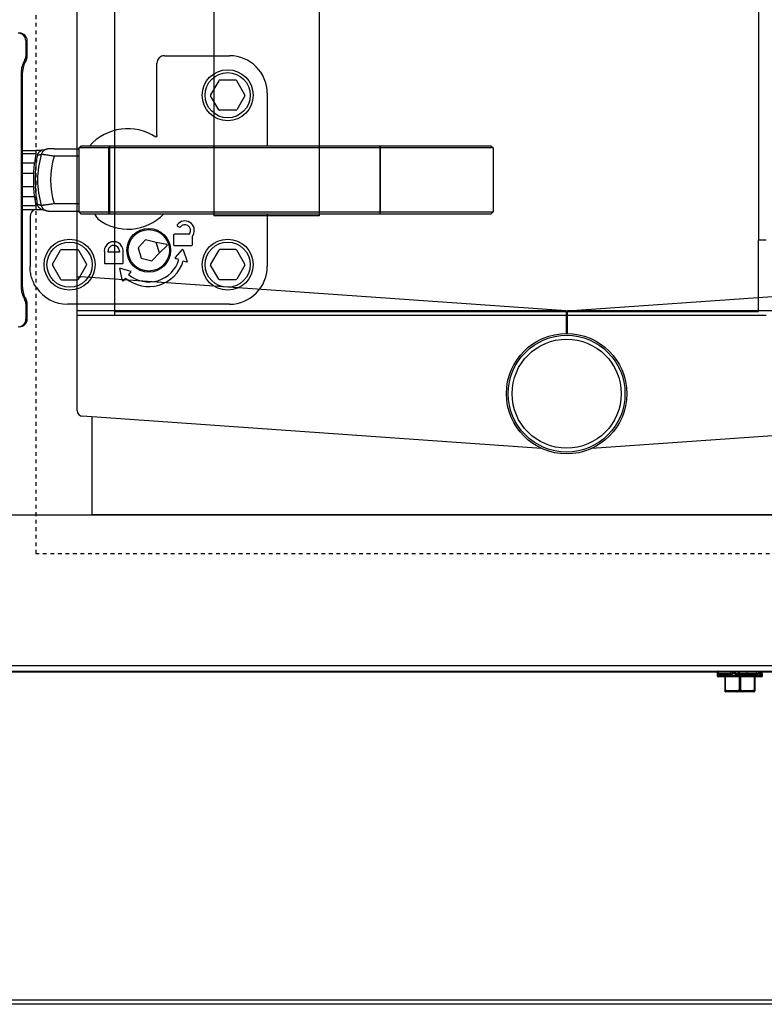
# Model space of a CAD drawing. Header units: millimetres. Extents: x -56303 to -45239, y -20463 to -4540.
# Tile 169 of 256: x -49399 to -49379, y -15368 to -15342. Entities that reach past the tile are written whole.
import ezdxf

# ---------------------------------------------------------------- set-up
doc = ezdxf.new("R2010")
doc.units = ezdxf.units.MM
doc.linetypes.add('Dashed3cust', pattern=[2, 1, -1])
doc.layers.add('_HVAC_podkład', color=8, linetype='Continuous')
doc.layers.add('_HVAC_urzadzenia', color=220, linetype='Continuous', lineweight=35)

# ---------------------------------------------------------------- blocks, each defined once
blk = doc.blocks.new('A$C69557CD5')
at = {"linetype": 'Dashed3cust', "lineweight": -3}
for p, q in [((2247.68, 119.69), (2247.68, 895.31)), ((2942.44, 119.69), (2247.68, 119.69))]:
    blk.add_line(p, q, dxfattribs=at)
at = {"lineweight": -3}
for p, q in [((2258.56, 183), (2258.56, 885)), ((2268.56, 183), (2268.56, 885)), ((2439.56, 865), (2439.56, 203)), ((2294.81, 493.44), (2294.81, 209.44)), ((2322.81, 493.44), (2322.81, 209.44)), ((2322.81, 209.44), (2294.81, 209.44)), ((2439.56, 184), (2439.56, 203)), ((2441.56, 203), (2439.56, 203)), ((2439.56, 184), (2268.56, 184)), ((2268.56, 184), (2439.56, 184)), ((2258.56, 183), (2441.56, 183)), ((386.56, 130), (2972.56, 130)), ((384.56, 90), (2974.56, 90))]:
    blk.add_line(p, q, dxfattribs=at)
at = {"linetype": 'Continuous', "lineweight": -3}
for p, q in [((2244.92, 255.96), (2244.92, 251.75)), ((2245.28, 251.75), (2245.28, 255.96)), ((2281.73, 251.96), (2299.05, 251.96)), ((2279.73, 230.77), (2279.73, 249.96)), ((2243.67, 247.46), (2243.67, 190.46)), ((2244.03, 190.46), (2244.03, 247.46)), ((2296.14, 245.31), (2294, 241.61)), ((2300.67, 245.46), (2296.4, 245.46)), ((2303.07, 241.61), (2300.93, 245.31)), ((2296.14, 237.61), (2294, 241.31)), ((2303.07, 241.31), (2300.93, 237.61)), ((2309.03, 241.97), (2309.03, 227.96)), ((2300.67, 237.46), (2296.4, 237.46)), ((2259.03, 227.46), (2259.53, 227.96)), ((2259.19, 227.61), (2259.03, 227.46)), ((2259.28, 227.7), (2259.19, 227.61)), ((2259.36, 227.79), (2259.28, 227.7)), ((2259.45, 227.88), (2259.36, 227.79)), ((2259.52, 227.95), (2259.45, 227.88)), ((2368.53, 227.96), (2259.53, 227.96)), ((2267.15, 227.96), (2266.93, 227.46)), ((2267.15, 227.96), (2267.15, 209.96)), ((2277.78, 227.96), (2277.77, 227.96)), ((2338.98, 227.96), (2338.98, 209.96)), ((2338.98, 227.96), (2339.09, 227.46)), ((2368.53, 227.96), (2369.03, 227.46)), ((2244.03, 226.78), (2247.6, 226.78)), ((2247.54, 225.87), (2244.03, 225.87)), ((2247.54, 226.78), (2247.54, 225.87)), ((2247.78, 226.79), (2247.6, 226.78)), ((2247.95, 226.79), (2247.78, 226.79)), ((2248.1, 226.79), (2247.95, 226.79)), ((2248.25, 226.79), (2248.1, 226.79)), ((2248.39, 226.79), (2248.25, 226.79)), ((2248.51, 226.8), (2248.39, 226.79)), ((2248.63, 226.8), (2248.51, 226.8)), ((2248.74, 226.81), (2248.63, 226.8)), ((2248.84, 226.81), (2248.74, 226.81)), ((2248.93, 226.81), (2248.84, 226.81)), ((2249.01, 226.82), (2248.93, 226.81)), ((2249.08, 226.82), (2249.01, 226.82)), ((2249.15, 226.83), (2249.08, 226.82)), ((2249.2, 226.83), (2249.15, 226.83)), ((2249.25, 226.83), (2249.2, 226.83)), ((2249.3, 226.84), (2249.25, 226.83)), ((2249.86, 226.97), (2249.3, 226.83)), ((2249.33, 226.84), (2249.3, 226.84)), ((2249.35, 226.84), (2249.33, 226.84)), ((2249.36, 226.84), (2249.35, 226.84)), ((2249.37, 226.84), (2249.36, 226.84)), ((2249.37, 226.85), (2249.37, 226.84)), ((2250.4, 227.12), (2249.86, 226.97)), ((2250.42, 227.12), (2250.4, 227.12)), ((2250.45, 227.13), (2250.42, 227.12)), ((2250.48, 227.14), (2250.45, 227.13)), ((2250.51, 227.14), (2250.48, 227.14)), ((2250.54, 227.15), (2250.51, 227.14)), ((2250.57, 227.16), (2250.54, 227.15)), ((2250.6, 227.16), (2250.57, 227.16)), ((2250.63, 227.17), (2250.6, 227.16)), ((2250.66, 227.17), (2250.63, 227.17)), ((2250.69, 227.17), (2250.66, 227.17)), ((2250.72, 227.18), (2250.69, 227.17)), ((2250.75, 227.18), (2250.72, 227.18)), ((2250.78, 227.19), (2250.75, 227.18)), ((2250.81, 227.19), (2250.78, 227.19)), ((2250.84, 227.19), (2250.81, 227.19)), ((2250.88, 227.2), (2250.84, 227.19)), ((2250.91, 227.2), (2250.88, 227.2)), ((2250.94, 227.2), (2250.91, 227.2)), ((2250.98, 227.21), (2250.94, 227.2)), ((2251.01, 227.21), (2250.98, 227.21)), ((2251.05, 227.21), (2251.01, 227.21)), ((2251.13, 227.22), (2251.05, 227.21)), ((2251.22, 227.22), (2251.13, 227.22)), ((2251.31, 227.23), (2251.22, 227.22)), ((2251.41, 227.23), (2251.31, 227.23)), ((2251.52, 227.23), (2251.41, 227.23)), ((2251.64, 227.24), (2251.52, 227.23)), ((2251.78, 227.24), (2251.64, 227.24)), ((2251.92, 227.24), (2251.78, 227.24)), ((2252.08, 227.25), (2251.92, 227.24)), ((2252.24, 227.25), (2252.08, 227.25)), ((2252.41, 227.25), (2252.24, 227.25)), ((2252.41, 227.25), (2259.03, 227.25)), ((2259.03, 225.25), (2252.48, 225.25)), ((2259.03, 227.46), (2259.03, 210.46)), ((2369.03, 227.46), (2259.03, 227.46)), ((2266.93, 210.46), (2266.93, 227.46)), ((2339.09, 210.46), (2339.09, 227.46)), ((2369.03, 227.46), (2369.03, 210.46)), ((2244.03, 223.47), (2247.24, 223.47)), ((2244.03, 220.75), (2247, 220.75)), ((2247, 217.16), (2244.03, 217.16)), ((2247.24, 214.44), (2244.03, 214.44)), ((2247.54, 212.04), (2244.03, 212.04)), ((2247.54, 212.04), (2247.54, 211.13)), ((2252.48, 212.66), (2259.03, 212.66)), ((2244.03, 211.13), (2247.61, 211.13)), ((2246.03, 209.26), (2246.03, 195.94)), ((2247.61, 211.13), (2247.79, 211.13)), ((2247.79, 211.13), (2247.96, 211.12)), ((2247.96, 211.12), (2248.12, 211.12)), ((2248.12, 211.12), (2248.27, 211.12)), ((2248.27, 211.12), (2248.41, 211.12)), ((2248.41, 211.12), (2248.54, 211.11)), ((2248.54, 211.11), (2248.66, 211.11)), ((2248.66, 211.11), (2248.77, 211.11)), ((2248.77, 211.11), (2248.87, 211.1)), ((2248.87, 211.1), (2248.95, 211.1)), ((2248.95, 211.1), (2249.04, 211.09)), ((2249.04, 211.09), (2249.11, 211.09)), ((2249.11, 211.09), (2249.17, 211.08)), ((2249.17, 211.08), (2249.23, 211.08)), ((2249.23, 211.08), (2249.28, 211.08)), ((2249.28, 211.08), (2249.32, 211.07)), ((2249.3, 211.09), (2249.49, 211.04)), ((2249.32, 211.07), (2249.33, 211.07)), ((2249.33, 211.07), (2249.35, 211.07)), ((2249.35, 211.07), (2249.36, 211.07)), ((2249.36, 211.07), (2249.37, 211.07)), ((2249.49, 211.04), (2250.05, 210.89)), ((2250.05, 210.89), (2250.42, 210.79)), ((2250.42, 210.79), (2250.45, 210.78)), ((2250.45, 210.78), (2250.48, 210.78)), ((2250.48, 210.78), (2250.51, 210.77)), ((2250.51, 210.77), (2250.54, 210.76)), ((2250.54, 210.76), (2250.57, 210.76)), ((2250.57, 210.76), (2250.6, 210.75)), ((2250.6, 210.75), (2250.63, 210.75)), ((2250.63, 210.75), (2250.66, 210.74)), ((2250.66, 210.74), (2250.69, 210.74)), ((2250.69, 210.74), (2250.72, 210.73)), ((2250.72, 210.73), (2250.75, 210.73)), ((2250.75, 210.73), (2250.78, 210.73)), ((2250.78, 210.73), (2250.81, 210.72)), ((2250.81, 210.72), (2250.84, 210.72)), ((2250.84, 210.72), (2250.88, 210.72)), ((2250.88, 210.72), (2250.91, 210.71)), ((2250.91, 210.71), (2250.94, 210.71)), ((2250.94, 210.71), (2250.98, 210.71)), ((2250.98, 210.71), (2251.01, 210.7)), ((2251.01, 210.7), (2251.05, 210.7)), ((2251.05, 210.7), (2251.13, 210.7)), ((2251.13, 210.7), (2251.22, 210.69)), ((2251.22, 210.69), (2251.31, 210.69)), ((2251.31, 210.69), (2251.41, 210.68)), ((2251.41, 210.68), (2251.52, 210.68)), ((2251.52, 210.68), (2251.64, 210.67)), ((2251.64, 210.67), (2251.78, 210.67)), ((2251.78, 210.67), (2251.92, 210.67)), ((2251.92, 210.67), (2252.08, 210.67)), ((2252.08, 210.67), (2252.24, 210.66)), ((2252.24, 210.66), (2252.41, 210.66)), ((2252.41, 210.66), (2259.03, 210.66)), ((2259.53, 209.96), (2259.03, 210.46)), ((2259.03, 210.46), (2369.03, 210.46)), ((2259.1, 210.39), (2259.19, 210.3)), ((2259.19, 210.3), (2259.28, 210.21)), ((2259.28, 210.21), (2259.36, 210.12)), ((2259.36, 210.12), (2259.45, 210.03)), ((2259.45, 210.03), (2259.52, 209.97)), ((2259.53, 209.96), (2368.53, 209.96)), ((2267.15, 209.96), (2266.93, 210.46)), ((2309.03, 209.96), (2309.03, 195.94)), ((2338.98, 209.96), (2339.09, 210.46)), ((2369.03, 210.46), (2368.53, 209.96)), ((2285.17, 206.71), (2285.7, 206.41)), ((2284.17, 204.36), (2284.17, 201.76)), ((2288.19, 204.56), (2284.37, 204.56)), ((2288.46, 204.82), (2288.36, 204.66)), ((2289.17, 201.76), (2289.17, 204.01)), ((2289.2, 204.11), (2289.32, 204.32)), ((2276.74, 203.05), (2274.74, 200.94)), ((2279.58, 202.37), (2276.74, 203.05)), ((2280.41, 199.58), (2279.58, 202.37)), ((2282.36, 201.82), (2279.58, 202.36)), ((2282.44, 201.56), (2280.4, 199.6)), ((2284.37, 201.56), (2288.97, 201.56)), ((2252, 196.61), (2254.14, 200.31)), ((2254.4, 200.46), (2258.67, 200.46)), ((2258.93, 200.31), (2261.07, 196.61)), ((2265.77, 200.06), (2265.77, 196.96)), ((2266.77, 199.76), (2266.77, 200.06)), ((2269.77, 199.76), (2266.77, 199.76)), ((2269.77, 200.06), (2269.77, 199.76)), ((2270.77, 196.96), (2270.77, 200.06)), ((2274.74, 200.94), (2275.57, 198.14)), ((2278.4, 197.46), (2280.41, 199.58)), ((2284.6, 198.24), (2286.5, 200.46)), ((2286.67, 200.43), (2287.78, 197.28)), ((2296.14, 200.31), (2294, 196.61)), ((2300.67, 200.46), (2296.4, 200.46)), ((2303.07, 196.61), (2300.93, 200.31)), ((2252, 196.31), (2254.14, 192.61)), ((2258.93, 192.61), (2261.07, 196.31)), ((2265.97, 196.76), (2270.57, 196.76)), ((2275.57, 198.14), (2278.4, 197.46)), ((2285.6, 197.79), (2284.65, 198.08)), ((2287.66, 197.15), (2286.75, 197.43)), ((2296.14, 192.61), (2294, 196.31)), ((2303.07, 196.31), (2300.93, 192.61)), ((2270.63, 192.2), (2269.85, 195.45)), ((2269.98, 195.57), (2272.78, 194.74)), ((2272.83, 194.58), (2272.19, 193.81)), ((2254.4, 192.46), (2258.67, 192.46)), ((2258.56, 193.19), (2259.56, 193.19)), ((2258.56, 157.68), (2258.56, 193.19)), ((2388.46, 184.2), (2259.56, 193.19)), ((2271.42, 192.89), (2270.81, 192.16)), ((2300.67, 192.46), (2296.4, 192.46)), ((2388.67, 184.2), (2517.56, 193.19)), ((2244.92, 186.16), (2244.92, 181.96)), ((2245.28, 181.96), (2245.28, 186.16)), ((2299.05, 185.96), (2256.02, 185.96)), ((2388.46, 184.2), (2258.56, 184.2)), ((2388.46, 184.2), (2388.46, 178.19)), ((2388.67, 184.2), (2388.67, 178.19)), ((2518.56, 184.2), (2388.67, 184.2)), ((2388.46, 182.19), (2388.67, 182.19)), ((2388.67, 181.44), (2388.46, 181.44)), ((2381.88, 147.66), (2259.96, 156.18)), ((2262.56, 155.29), (2262.56, 156)), ((2262.56, 130), (2262.56, 155.29)), ((2517.17, 156.18), (2395.25, 147.66)), ((2514.56, 130), (2262.56, 130)), ((879.56, 90), (2479.56, 90)), ((879.56, 88.5), (2479.56, 88.5)), ((2428.58, 88.23), (2064.51, 88.23)), ((2428.56, 88.1), (2428.56, 88.09)), ((2428.56, 88.1), (2428.56, 88.03)), ((2428.56, 88.03), (2428.56, 87.3)), ((2440.56, 87.3), (2428.56, 87.3)), ((2428.58, 87.89), (2428.58, 87.9)), ((2428.58, 87.89), (2428.58, 87.9)), ((2428.62, 87.7), (2432.59, 87.7)), ((2440.26, 87), (2428.86, 87)), ((2428.93, 88), (2432.51, 88)), ((2430.56, 87), (2430.56, 83.3)), ((2430.71, 87), (2430.71, 83.5)), ((2432.67, 88.29), (2432.51, 87.98)), ((2432.78, 88.48), (2432.67, 88.29)), ((2433.51, 87.7), (2439.34, 87.7)), ((2433.64, 88), (2439, 88)), ((2434.41, 87), (2434.41, 83.5)), ((2434.71, 87), (2434.71, 83.5)), ((2438.41, 87), (2438.41, 83.5)), ((2438.56, 87), (2438.56, 83.3)), ((2439.37, 88.38), (2439.32, 88.43)), ((2439.47, 88.27), (2439.37, 88.38)), ((2439.57, 88.17), (2439.47, 88.27)), ((2477.56, 88.23), (2439.51, 88.23)), ((2439.67, 88.07), (2439.57, 88.17)), ((2439.76, 87.97), (2439.67, 88.07)), ((2439.73, 88), (2440.26, 88)), ((2439.8, 87.92), (2439.76, 87.97)), ((2439.86, 87.7), (2440.56, 87.7)), ((2440.56, 87.3), (2440.56, 87.7)), ((2430.56, 83.5), (2430.71, 83.5)), ((2431.48, 83.04), (2430.72, 83.04)), ((2438.26, 83), (2430.86, 83)), ((2433.68, 83.3), (2431.44, 83.3)), ((2435.32, 83.04), (2433.8, 83.04)), ((2434.41, 83.5), (2434.71, 83.5)), ((2437.68, 83.3), (2435.44, 83.3)), ((2438.4, 83.04), (2437.65, 83.04)), ((2438.41, 83.5), (2438.56, 83.5)), ((2477.56, 1.06), (881.56, 1.06)), ((2477.56, 0), (881.56, 0))]:
    blk.add_line(p, q, dxfattribs=at)
for centre, major_axis, ratio, start_param, end_param in [((2242.92, 255.96), (1.41, 1.41), 1, 5.497787, 7.068583), ((2243.28, 255.96), (-1.41, 1.41), 1, 3.926991, 5.497787), ((2242.92, 251.75), (1.41, 1.41), 1, 4.931223, 5.497787), ((2243.28, 251.75), (1.41, 1.41), 1, 4.931223, 5.497787), ((2281.74, 249.95), (-1.42, 1.42), 0.997265, -0.784029, 0.784029), ((2299.02, 241.94), (7.09, 7.09), 0.997265, 5.499157, 7.067214), ((2249.67, 247.46), (4.24, 4.24), 1, 1.78963, 2.356194), ((2250.03, 247.46), (-4.24, 4.24), 1, 0.218834, 0.785398), ((2298.53, 241.46), (-4.79, 4.79), 1, 3.926991, 10.210176), ((2298.53, 241.46), (-4.24, 4.24), 1, 3.926991, 10.210176), ((2296.4, 245.16), (-0.212, 0.212), 1, -0.785398, 0.261799), ((2300.67, 245.16), (0.212, 0.212), 1, 6.021386, 7.068583), ((2294.26, 241.46), (0.212, 0.212), 1, 1.832596, 2.879793), ((2302.81, 241.46), (0.212, 0.212), 1, 4.974188, 6.021386), ((2296.4, 237.76), (-0.212, 0.212), 1, 1.308997, 2.356194), ((2300.67, 237.76), (-0.212, 0.212), 1, 2.356194, 3.403392), ((2272.03, 218.96), (9.62, 9.62), 1, 0.205424, 1.632958), ((2272.36, 221.55), (17.81, 17.81), 1, 2.183739, 2.279888), ((2272.03, 218.96), (-16.96, 16.96), 1, 0.49868, 1.072116), ((2272.35, 221.82), (-17.47, 17.47), 1, 0.640006, 0.711346), ((2272.03, 218.96), (14.53, 14.53), 1, 2.044887, 2.667502), ((2272.03, 218.96), (17.75, 17.75), 1, 2.284724, 2.427665), ((2272.03, 218.96), (-17.4, 17.4), 1, 0.713927, 0.856869), ((2272.36, 216.36), (17.81, 17.81), 1, 2.432497, 2.528654), ((2272.35, 216.09), (17.46, 17.46), 1, 2.430245, 2.501589), ((2248.03, 209.26), (-1.41, 1.41), 1, -0.424654, 0.785996), ((2272.03, 218.96), (-9.26, 9.26), 1, 1.697309, 3.169576), ((2285.27, 206.89), (-0.141, 0.141), 1, 0.174733, 1.832596), ((2287.16, 205.57), (-1.77, 1.77), 1, 3.403392, 6.457918), ((2287.16, 205.57), (1.06, 1.06), 1, 4.974188, 7.997861), ((2277.57, 200.26), (-4.1, 4.1), 1, 3.926991, 10.210176), ((2277.57, 200.26), (3.89, 3.89), 1, 5.497787, 11.780972), ((2277.57, 200.26), (3.89, 3.89), 1, 5.497787, 11.780972), ((2284.37, 204.36), (0.141, 0.141), 1, 0.785398, 2.356194), ((2285.8, 206.59), (0.141, 0.141), 1, 3.403392, 4.856268), ((2288.19, 204.76), (0.141, 0.141), 1, 3.926991, 4.974188), ((2289.37, 204.01), (-0.141, 0.141), 1, 0.261799, 0.785398), ((2256.53, 196.46), (4.79, 4.79), 1, 5.497787, 11.780972), ((2256.53, 196.46), (4.24, 4.24), 1, 5.497787, 11.780972), ((2268.27, 200.06), (1.77, 1.77), 1, 5.497787, 8.63938), ((2268.27, 200.06), (1.06, 1.06), 1, 5.497787, 8.63938), ((2282.34, 201.67), (0.106, 0.106), 1, 4.694936, 6.876597), ((2284.37, 201.76), (-0.141, 0.141), 1, 0.785398, 2.356194), ((2288.97, 201.76), (-0.141, 0.141), 1, 2.356194, 3.926991), ((2298.53, 196.46), (-4.79, 4.79), 1, 3.926991, 10.210176), ((2298.53, 196.46), (4.24, 4.24), 1, 5.497787, 11.780972), ((2254.4, 200.16), (-0.212, 0.212), 1, -0.785398, 0.261799), ((2258.67, 200.16), (0.212, 0.212), 1, 6.021386, 7.068583), ((2286.57, 200.39), (0.0707, 0.0707), 1, 5.838107, 7.932502), ((2296.4, 200.16), (0.212, 0.212), 1, 0.785398, 1.832596), ((2300.67, 200.16), (0.212, 0.212), 1, 6.021386, 7.068583), ((2252.26, 196.46), (-0.212, 0.212), 1, 0.261799, 1.308997), ((2260.81, 196.46), (-0.212, 0.212), 1, 3.403392, 4.45059), ((2265.97, 196.96), (0.141, 0.141), 1, 2.356194, 3.926991), ((2270.57, 196.96), (-0.141, 0.141), 1, 2.356194, 3.926991), ((2277.57, 200.26), (6.79, 6.79), 1, 3.23096, 5.19898), ((2277.57, 200.26), (-5.94, 5.94), 1, 1.660163, 3.628184), ((2284.68, 198.18), (-0.0707, 0.0707), 1, 0.07852, 2.057388), ((2287.69, 197.25), (0.0707, 0.0707), 1, 3.628184, 5.838107), ((2294.26, 196.46), (-0.212, 0.212), 1, 0.261799, 1.308997), ((2302.81, 196.46), (-0.212, 0.212), 1, 3.403392, 4.45059), ((2269.95, 195.47), (-0.0707, 0.0707), 1, -1.073358, 1.021037), ((2272.75, 194.64), (-0.0707, 0.0707), 1, 3.23096, 5.209827), ((2299.02, 195.97), (-7.09, 7.09), 0.997265, 2.357564, 3.925621), ((2254.4, 192.76), (-0.212, 0.212), 1, 1.308997, 2.356194), ((2258.67, 192.76), (0.212, 0.212), 1, 3.926991, 4.974188), ((2270.73, 192.23), (0.0707, 0.0707), 1, 2.591833, 4.801756), ((2296.4, 192.76), (0.212, 0.212), 1, 2.879793, 3.926991), ((2300.67, 192.76), (-0.212, 0.212), 1, 2.356194, 3.403392), ((2249.67, 190.46), (-4.24, 4.24), 1, 0.785398, 1.351962), ((2250.03, 190.46), (4.24, 4.24), 1, 2.356194, 2.922759), ((2256.05, 195.97), (7.09, 7.09), 0.997265, 2.948835, 3.925621), ((2242.92, 186.16), (-1.41, 1.41), 1, 3.926991, 4.493555), ((2243.28, 186.16), (-1.41, 1.41), 1, 3.926991, 4.493555), ((2242.92, 181.96), (-1.41, 1.41), 1, 2.356194, 3.926991), ((2243.28, 181.96), (1.41, 1.41), 1, 3.926991, 5.497787), ((2388.56, 162.19), (11.31, 11.31), 1, 5.497787, 11.780972), ((2388.56, 162.19), (-10.25, 10.25), 1, 3.926991, 10.210176), ((2388.56, 162.19), (-10.96, 10.96), 1, 3.926991, 10.210176), ((2260.06, 157.68), (1.06, 1.06), 1, 2.356194, 3.857178), ((2444.78, 87.9), (11.47, 11.47), 1, 2.344495, 2.349597), ((2430.38, 88.15), (1.28, 1.28), 1, 2.391554, 2.495607), ((2444.8, 87.9), (11.48, 11.48), 1, 2.349598, 2.356199), ((2428.86, 87.3), (-0.212, 0.212), 1, 0.785398, 2.356194), ((2430.45, 88.16), (1.34, 1.34), 1, 2.499913, 2.604818), ((2428.93, 87.7), (0.211, 0.211), 1, 0.785094, 0.85502), ((2434.56, 88.5), (-2.5, 0), 0.57735, 0, 0.353742), ((2504.4, 46.46), (58.56, 58.56), 1, 1.829443, 1.834884), ((2456.57, 127.34), (-32.2, 32.2), 1, 1.806983, 1.828425), ((2457.85, 131.82), (-35.63, 35.63), 1, 1.836254, 1.852055), ((2434.56, 88.5), (-2.49, 1.4), 0.136294, 1.33319, 1.686932), ((2434.56, 88.5), (1.79, 4.27), 0.408882, -1.516664, -1.400936), ((2415.45, 96.04), (17.6, 17.6), 1, 5.168783, 5.189937), ((2439, 87.8), (-0.138, 0.138), 1, -0.815519, -0.785425), ((2416.9, 95.94), (16.91, 16.91), 1, 5.145803, 5.163123), ((2440.26, 87.7), (-0.212, 0.212), 1, 3.926991, 5.497787), ((2440.26, 87.3), (0.212, 0.212), 1, 3.926991, 5.497787), ((2430.86, 83.3), (-0.212, 0.212), 1, 0.785398, 2.356194), ((2410.81, 84.28), (14.1, 14.1), 1, 5.435298, 5.445527), ((2438.26, 83.3), (0.212, 0.212), 1, 3.926991, 5.497787), ((2456.44, 84.18), (12.78, 12.78), 1, 2.408305, 2.419595)]:
    blk.add_ellipse(centre, major_axis=major_axis, ratio=ratio, start_param=start_param, end_param=end_param, dxfattribs=at)
for points, knots in [([(2279.73, 230.77), (2279.73, 230.73), (2279.72, 230.64), (2279.67, 230.52), (2279.6, 230.41), (2279.53, 230.35), (2279.49, 230.33)], [0, 0, 0, 0, 0.250038, 0.500055, 0.750043, 1, 1, 1, 1]), ([(2259.52, 227.95), (2259.52, 227.95), (2259.52, 227.95), (2259.53, 227.96), (2259.53, 227.96)], [0, 0, 0, 0, 0.557247, 1, 1, 1, 1]), ([(2249.3, 226.83), (2249.22, 226.8), (2249.05, 226.75), (2248.82, 226.63), (2248.61, 226.48), (2248.41, 226.31), (2248.24, 226.11), (2248.1, 225.89), (2247.99, 225.65), (2247.94, 225.49), (2247.91, 225.4)], [0, 0, 0, 0, 0.124251, 0.248591, 0.373101, 0.497852, 0.622897, 0.748267, 0.873973, 1, 1, 1, 1]), ([(2249.02, 225.74), (2248.93, 225.71), (2248.56, 225.6), (2248.19, 225.49), (2247.91, 225.4)], [0, 0, 0, 0, 0.251434, 1, 1, 1, 1]), ([(2250.4, 227.12), (2250.32, 227.1), (2250.16, 227.04), (2249.93, 226.93), (2249.72, 226.79), (2249.53, 226.62), (2249.36, 226.43), (2249.22, 226.22), (2249.1, 225.99), (2249.05, 225.82), (2249.02, 225.74)], [0, 0, 0, 0, 0.124256, 0.248599, 0.37311, 0.497859, 0.6229, 0.748267, 0.87397, 1, 1, 1, 1]), ([(2252.48, 225.25), (2252.28, 225.28), (2251.88, 225.35), (2251.3, 225.45), (2250.76, 225.53), (2250.26, 225.6), (2249.89, 225.65), (2249.62, 225.68), (2249.46, 225.7), (2249.31, 225.72), (2249.2, 225.73), (2249.1, 225.74), (2249.05, 225.74), (2249.02, 225.74)], [0, 0, 0, 0, 0.175275, 0.34536, 0.505209, 0.650043, 0.775469, 0.829669, 0.877613, 0.918919, 0.953258, 0.980354, 1, 1, 1, 1]), ([(2247, 220.75), (2247.02, 220.99), (2247.06, 221.46), (2247.12, 222.16), (2247.18, 222.83), (2247.22, 223.26), (2247.24, 223.47)], [0, 0, 0, 0, 0.263365, 0.521321, 0.768572, 1, 1, 1, 1]), ([(2247.49, 220.71), (2247.51, 220.97), (2247.55, 221.48), (2247.61, 222.24), (2247.67, 222.96), (2247.7, 223.42), (2247.72, 223.65)], [0, 0, 0, 0, 0.263884, 0.522113, 0.76921, 1, 1, 1, 1]), ([(2247.24, 214.44), (2247.22, 214.65), (2247.18, 215.09), (2247.12, 215.75), (2247.06, 216.45), (2247.02, 216.92), (2247, 217.16)], [0, 0, 0, 0, 0.231428, 0.478679, 0.736635, 1, 1, 1, 1]), ([(2247.72, 214.26), (2247.7, 214.49), (2247.67, 214.96), (2247.61, 215.68), (2247.55, 216.43), (2247.51, 216.94), (2247.49, 217.2)], [0, 0, 0, 0, 0.23079, 0.477887, 0.736116, 1, 1, 1, 1]), ([(2247.91, 212.51), (2247.94, 212.43), (2247.99, 212.26), (2248.1, 212.02), (2248.24, 211.8), (2248.41, 211.6), (2248.61, 211.43), (2248.82, 211.28), (2249.05, 211.16), (2249.22, 211.11), (2249.3, 211.09)], [0, 0, 0, 0, 0.126027, 0.251733, 0.377103, 0.502148, 0.626899, 0.751409, 0.875749, 1, 1, 1, 1]), ([(2249.02, 212.17), (2248.93, 212.2), (2248.56, 212.31), (2248.19, 212.43), (2247.91, 212.51)], [0, 0, 0, 0, 0.251434, 1, 1, 1, 1]), ([(2252.48, 212.66), (2252.28, 212.63), (2251.88, 212.56), (2251.3, 212.47), (2250.76, 212.38), (2250.26, 212.31), (2249.89, 212.26), (2249.62, 212.23), (2249.46, 212.21), (2249.31, 212.19), (2249.2, 212.18), (2249.1, 212.17), (2249.05, 212.17), (2249.02, 212.17)], [0, 0, 0, 0, 0.175275, 0.34536, 0.505209, 0.650043, 0.775469, 0.829669, 0.877613, 0.918919, 0.953258, 0.980354, 1, 1, 1, 1]), ([(2249.02, 212.17), (2249.05, 212.09), (2249.1, 211.93), (2249.22, 211.7), (2249.36, 211.48), (2249.53, 211.29), (2249.72, 211.12), (2249.93, 210.98), (2250.16, 210.87), (2250.32, 210.82), (2250.4, 210.79)], [0, 0, 0, 0, 0.12603, 0.251733, 0.3771, 0.502141, 0.62689, 0.751401, 0.875744, 1, 1, 1, 1]), ([(2259.53, 209.96), (2259.53, 209.96), (2259.52, 209.96), (2259.52, 209.96), (2259.52, 209.97)], [0, 0, 0, 0, 0.442814, 1, 1, 1, 1]), ([(2263.21, 209.96), (2263.26, 209.85), (2263.52, 209.39), (2263.79, 208.94), (2264.01, 208.6)], [0, 0, 0, 0, 0.223828, 1, 1, 1, 1]), ([(2247.73, 190.37), (2247.46, 190.77), (2246.97, 191.63), (2246.43, 193.02), (2246.11, 194.46), (2246.03, 195.45), (2246.03, 195.94)], [0, 0, 0, 0, 0.249886, 0.499836, 0.74987, 1, 1, 1, 1]), ([(2428.86, 88.5), (2428.84, 88.5), (2428.79, 88.49), (2428.73, 88.46), (2428.68, 88.41), (2428.62, 88.34), (2428.58, 88.23), (2428.56, 88.14), (2428.56, 88.1)], [0, 0, 0, 0, 0.128012, 0.255165, 0.381118, 0.50613, 0.75354, 1, 1, 1, 1]), ([(2428.91, 88), (2428.87, 87.99), (2428.79, 87.97), (2428.7, 87.91), (2428.64, 87.81), (2428.62, 87.73), (2428.62, 87.7)], [0, 0, 0, 0, 0.251965, 0.504193, 0.754006, 1, 1, 1, 1]), ([(2428.91, 88), (2428.89, 88.08), (2428.86, 88.25), (2428.86, 88.41), (2428.86, 88.5)], [0, 0, 0, 0, 0.502121, 1, 1, 1, 1]), ([(2432.51, 87.98), (2432.5, 87.98), (2432.5, 87.96), (2432.5, 87.92), (2432.52, 87.86), (2432.55, 87.78), (2432.58, 87.73), (2432.59, 87.7)], [0, 0, 0, 0, 0.065094, 0.150922, 0.381423, 0.672392, 1, 1, 1, 1]), ([(2432.78, 88.48), (2432.78, 88.48), (2432.77, 88.45), (2432.77, 88.41), (2432.77, 88.37), (2432.77, 88.3), (2432.79, 88.2), (2432.81, 88.13), (2432.82, 88.09)], [0, 0, 0, 0, 0.073231, 0.170242, 0.285595, 0.414323, 0.697721, 1, 1, 1, 1]), ([(2432.8, 88.5), (2432.8, 88.5), (2432.79, 88.49), (2432.78, 88.49), (2432.78, 88.48)], [0, 0, 0, 0, 0.456452, 1, 1, 1, 1]), ([(2433.62, 87.98), (2433.61, 87.96), (2433.59, 87.93), (2433.56, 87.86), (2433.54, 87.78), (2433.52, 87.73), (2433.51, 87.7)], [0, 0, 0, 0, 0.174122, 0.413225, 0.696391, 1, 1, 1, 1]), ([(2433.64, 88), (2433.64, 88), (2433.63, 87.99), (2433.62, 87.98), (2433.62, 87.98)], [0, 0, 0, 0, 0.401454, 1, 1, 1, 1]), ([(2433.64, 88), (2433.64, 88), (2433.64, 88), (2433.64, 88), (2433.64, 88)], [0, 0, 0, 0, 0.211946, 1, 1, 1, 1]), ([(2439, 88), (2439.04, 88), (2439.12, 87.97), (2439.21, 87.9), (2439.29, 87.81), (2439.33, 87.74), (2439.34, 87.7)], [0, 0, 0, 0, 0.229724, 0.486785, 0.749143, 1, 1, 1, 1]), ([(2439.17, 88.5), (2439.2, 88.5), (2439.25, 88.48), (2439.3, 88.45), (2439.32, 88.43)], [0, 0, 0, 0, 0.477779, 1, 1, 1, 1]), ([(2439.32, 88.43), (2439.34, 88.4), (2439.38, 88.35), (2439.45, 88.24), (2439.47, 88.15), (2439.48, 88.09)], [0, 0, 0, 0, 0.247797, 0.500066, 1, 1, 1, 1]), ([(2439.86, 87.7), (2439.83, 87.73), (2439.71, 87.87), (2439.58, 87.99), (2439.48, 88.09)], [0, 0, 0, 0, 0.241144, 1, 1, 1, 1]), ([(2439.8, 87.92), (2439.82, 87.89), (2439.86, 87.82), (2439.86, 87.74), (2439.86, 87.7)], [0, 0, 0, 0, 0.48431, 1, 1, 1, 1]), ([(2430.56, 83.5), (2430.56, 83.47), (2430.57, 83.42), (2430.62, 83.32), (2430.68, 83.26), (2430.73, 83.24)], [0, 0, 0, 0, 0.247799, 0.497733, 1, 1, 1, 1]), ([(2430.56, 83.3), (2430.56, 83.27), (2430.57, 83.22), (2430.6, 83.14), (2430.65, 83.08), (2430.7, 83.05), (2430.72, 83.04)], [0, 0, 0, 0, 0.249017, 0.497956, 0.748404, 1, 1, 1, 1]), ([(2430.71, 83.5), (2430.7, 83.48), (2430.7, 83.44), (2430.69, 83.38), (2430.7, 83.32), (2430.71, 83.27), (2430.73, 83.24)], [0, 0, 0, 0, 0.30353, 0.446486, 0.580007, 1, 1, 1, 1]), ([(2430.71, 83.5), (2430.77, 83.48), (2431.01, 83.4), (2431.26, 83.34), (2431.44, 83.3)], [0, 0, 0, 0, 0.250689, 1, 1, 1, 1]), ([(2430.72, 83.04), (2430.74, 83.03), (2430.79, 83), (2430.84, 83), (2430.86, 83)], [0, 0, 0, 0, 0.501958, 1, 1, 1, 1]), ([(2430.73, 83.24), (2430.79, 83.22), (2431.04, 83.14), (2431.29, 83.08), (2431.48, 83.04)], [0, 0, 0, 0, 0.250523, 1, 1, 1, 1]), ([(2431.48, 83.04), (2431.47, 83.05), (2431.45, 83.09), (2431.43, 83.17), (2431.43, 83.25), (2431.44, 83.3)], [0, 0, 0, 0, 0.196913, 0.434689, 1, 1, 1, 1]), ([(2431.44, 83.3), (2431.44, 83.26), (2431.45, 83.19), (2431.47, 83.1), (2431.51, 83.05), (2431.53, 83.02), (2431.56, 83), (2431.58, 83), (2431.59, 83)], [0, 0, 0, 0, 0.318428, 0.601554, 0.722131, 0.826876, 0.917762, 1, 1, 1, 1]), ([(2431.59, 83), (2431.57, 83), (2431.53, 83.01), (2431.49, 83.03), (2431.48, 83.04)], [0, 0, 0, 0, 0.488613, 1, 1, 1, 1]), ([(2433.68, 83.3), (2433.74, 83.31), (2433.99, 83.37), (2434.23, 83.44), (2434.41, 83.5)], [0, 0, 0, 0, 0.249387, 1, 1, 1, 1]), ([(2433.68, 83.3), (2433.68, 83.28), (2433.69, 83.26), (2433.7, 83.22), (2433.71, 83.18), (2433.73, 83.15), (2433.74, 83.11), (2433.77, 83.08), (2433.79, 83.05), (2433.8, 83.04)], [0, 0, 0, 0, 0.137651, 0.27658, 0.413794, 0.545491, 0.670822, 0.789976, 1, 1, 1, 1]), ([(2433.83, 83), (2433.82, 83), (2433.8, 83), (2433.77, 83.02), (2433.75, 83.05), (2433.71, 83.1), (2433.69, 83.19), (2433.68, 83.26), (2433.68, 83.3)], [0, 0, 0, 0, 0.082313, 0.173261, 0.278086, 0.398729, 0.681863, 1, 1, 1, 1]), ([(2433.8, 83.04), (2433.87, 83.05), (2434.12, 83.11), (2434.37, 83.18), (2434.56, 83.24)], [0, 0, 0, 0, 0.249256, 1, 1, 1, 1]), ([(2433.8, 83.04), (2433.81, 83.03), (2433.81, 83.02), (2433.82, 83.01), (2433.83, 83), (2433.83, 83)], [0, 0, 0, 0, 0.366263, 0.650412, 1, 1, 1, 1]), ([(2434.41, 83.5), (2434.42, 83.47), (2434.44, 83.42), (2434.47, 83.35), (2434.51, 83.29), (2434.54, 83.25), (2434.56, 83.24)], [0, 0, 0, 0, 0.275227, 0.543554, 0.788942, 1, 1, 1, 1]), ([(2434.71, 83.5), (2434.7, 83.47), (2434.69, 83.42), (2434.65, 83.35), (2434.61, 83.29), (2434.58, 83.25), (2434.56, 83.24)], [0, 0, 0, 0, 0.275227, 0.543554, 0.788942, 1, 1, 1, 1]), ([(2434.56, 83.24), (2434.62, 83.22), (2434.87, 83.14), (2435.13, 83.08), (2435.32, 83.04)], [0, 0, 0, 0, 0.250829, 1, 1, 1, 1]), ([(2434.71, 83.5), (2434.77, 83.48), (2435.01, 83.4), (2435.26, 83.34), (2435.44, 83.3)], [0, 0, 0, 0, 0.250674, 1, 1, 1, 1]), ([(2435.44, 83.3), (2435.44, 83.26), (2435.43, 83.19), (2435.41, 83.1), (2435.38, 83.05), (2435.35, 83.02), (2435.32, 83), (2435.3, 83), (2435.29, 83)], [0, 0, 0, 0, 0.318428, 0.601554, 0.722131, 0.826876, 0.917762, 1, 1, 1, 1]), ([(2435.29, 83), (2435.3, 83), (2435.31, 83.01), (2435.31, 83.02), (2435.32, 83.03), (2435.32, 83.04)], [0, 0, 0, 0, 0.349519, 0.633712, 1, 1, 1, 1]), ([(2435.32, 83.04), (2435.33, 83.05), (2435.36, 83.09), (2435.41, 83.17), (2435.43, 83.25), (2435.44, 83.3)], [0, 0, 0, 0, 0.211275, 0.456262, 1, 1, 1, 1]), ([(2437.53, 83), (2437.54, 83), (2437.56, 83), (2437.59, 83.02), (2437.62, 83.05), (2437.65, 83.1), (2437.67, 83.19), (2437.68, 83.26), (2437.68, 83.3)], [0, 0, 0, 0, 0.082313, 0.173261, 0.278086, 0.398729, 0.681863, 1, 1, 1, 1]), ([(2437.65, 83.04), (2437.63, 83.03), (2437.59, 83.01), (2437.55, 83), (2437.53, 83)], [0, 0, 0, 0, 0.511314, 1, 1, 1, 1]), ([(2437.68, 83.3), (2437.68, 83.28), (2437.68, 83.26), (2437.69, 83.22), (2437.69, 83.18), (2437.69, 83.15), (2437.68, 83.11), (2437.67, 83.08), (2437.66, 83.05), (2437.65, 83.04)], [0, 0, 0, 0, 0.148689, 0.293836, 0.433014, 0.565355, 0.689392, 0.802574, 1, 1, 1, 1]), ([(2437.65, 83.04), (2437.71, 83.05), (2437.96, 83.11), (2438.21, 83.18), (2438.39, 83.24)], [0, 0, 0, 0, 0.249631, 1, 1, 1, 1]), ([(2437.68, 83.3), (2437.74, 83.31), (2437.99, 83.37), (2438.23, 83.44), (2438.41, 83.5)], [0, 0, 0, 0, 0.249398, 1, 1, 1, 1]), ([(2438.26, 83), (2438.29, 83), (2438.34, 83), (2438.38, 83.03), (2438.4, 83.04)], [0, 0, 0, 0, 0.497968, 1, 1, 1, 1]), ([(2438.56, 83.5), (2438.56, 83.47), (2438.55, 83.42), (2438.51, 83.32), (2438.44, 83.26), (2438.39, 83.24)], [0, 0, 0, 0, 0.247799, 0.497733, 1, 1, 1, 1]), ([(2438.41, 83.5), (2438.42, 83.48), (2438.43, 83.44), (2438.43, 83.38), (2438.43, 83.32), (2438.41, 83.27), (2438.39, 83.24)], [0, 0, 0, 0, 0.30353, 0.446487, 0.580008, 1, 1, 1, 1]), ([(2438.4, 83.04), (2438.45, 83.06), (2438.53, 83.14), (2438.56, 83.25), (2438.56, 83.3)], [0, 0, 0, 0, 0.502083, 1, 1, 1, 1])]:
    blk.add_open_spline(points, degree=3, knots=knots, dxfattribs=at)

msp = doc.modelspace()

# ---------------------------------------------------------------- linework, layer by layer
at = {"layer": '_HVAC_podkład'}
msp.add_line((-49134.762, -15368.138), (-49854.547, -15368.138), dxfattribs=at)

# ---------------------------------------------------------------- block references
at = {"layer": '_HVAC_urzadzenia', "xscale": 0.09999999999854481, "yscale": 0.1000000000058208, "zscale": 0.1}
msp.add_blockref('A$C69557CD5', (-49623.4, -15368.138), dxfattribs=at)

doc.saveas('drawing.dxf')
